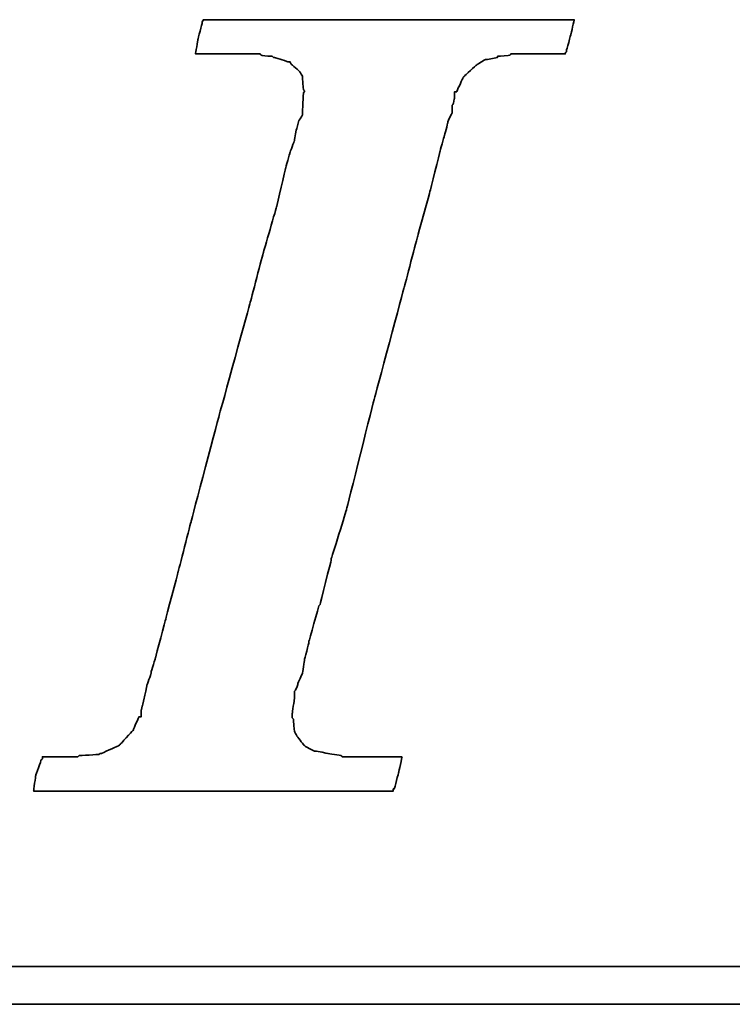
# Model space of a CAD drawing. Extents: x 44 to 247, y 49 to 160.
# Tile 31 of 49: x 176.21 to 178.83, y 112.29 to 115.91. Entities that reach past the tile are written whole.
import ezdxf

# ---------------------------------------------------------------- set-up
doc = ezdxf.new("R2010")
doc.units = 0
doc.header["$MEASUREMENT"] = 0
doc.layers.add('DIM', color=4, linetype='CONTINUOUS')
doc.layers.add('layer 1', color=7, linetype='CONTINUOUS')

# ---------------------------------------------------------------- blocks, each defined once
blk = doc.blocks.new('TBI MOTION logo(完整正式版)')
at = {"layer": 'layer 1', "color": 22, "lineweight": 35}
for points, knots in [([(-40.59125, -7.94375), (-40.59125, -7.94375), (-40.97375, -7.94375), (-40.97375, -7.94375), (-40.97375, -7.94375), (-40.97375, -7.94375), (-41.38125, -7.94375), (-41.38125, -7.94375), (-41.38125, -7.94375), (-41.38125, -7.94375), (-41.54875, -7.94375), (-41.54875, -7.94375), (-41.54875, -7.94375), (-41.54875, -7.94375), (-41.59875, -7.94375), (-41.59875, -7.94375), (-41.59875, -7.94375), (-41.59875, -7.94375), (-41.88375, -7.94375), (-41.88375, -7.94375), (-41.88375, -7.94375), (-41.88375, -7.94375), (-41.90875, -7.91875), (-41.90875, -7.91875), (-41.90875, -7.91875), (-41.90875, -7.91875), (-42.19875, -7.87125), (-42.19875, -7.87125), (-42.19875, -7.87125), (-42.19875, -7.87125), (-42.43875, -7.82375), (-42.43875, -7.82375), (-42.43875, -7.82375), (-42.43875, -7.82375), (-42.45875, -7.82375), (-42.45875, -7.82375), (-42.45875, -7.82375), (-42.45875, -7.82375), (-42.48625, -7.82375), (-42.48625, -7.82375), (-42.48625, -7.82375), (-42.48625, -7.82375), (-42.67625, -7.72375), (-42.67625, -7.72375), (-42.67625, -7.72375), (-42.67625, -7.72375), (-42.70125, -7.70375), (-42.70125, -7.70375), (-42.70125, -7.70375), (-42.70125, -7.70375), (-42.72375, -7.67875), (-42.72375, -7.67875), (-42.72375, -7.67875), (-42.72375, -7.67875), (-42.86875, -7.48875), (-42.86875, -7.48875), (-42.86875, -7.48875), (-42.86875, -7.48875), (-42.89375, -7.43875), (-42.89375, -7.43875), (-42.89375, -7.43875), (-42.89375, -7.43875), (-42.91875, -7.38875), (-42.91875, -7.38875), (-42.91875, -7.38875), (-42.91875, -7.38875), (-42.93875, -7.12875), (-42.93875, -7.12875), (-42.93875, -7.12875), (-42.93875, -7.12875), (-42.96375, -7.10375), (-42.96375, -7.10375), (-42.96375, -7.10375), (-42.96375, -7.10375), (-42.96375, -7.05375), (-42.96375, -7.05375), (-42.96375, -7.05375), (-42.96375, -7.05375), (-42.96375, -7.00875), (-42.96375, -7.00875), (-42.96375, -7.00875), (-42.96375, -7.00875), (-42.91875, -6.69625), (-42.91875, -6.69625), (-42.91875, -6.69625), (-42.91875, -6.69625), (-42.91875, -6.62375), (-42.91875, -6.62375), (-42.91875, -6.62375), (-42.91875, -6.62375), (-42.91875, -6.59625), (-42.91875, -6.59625), (-42.91875, -6.59625), (-42.91875, -6.59625), (-42.91875, -6.57375), (-42.91875, -6.57375), (-42.91875, -6.57375), (-42.91875, -6.57375), (-42.91875, -6.52875), (-42.91875, -6.52875), (-42.91875, -6.52875), (-42.91875, -6.52875), (-42.89375, -6.50375), (-42.89375, -6.50375), (-42.89375, -6.50375), (-42.89375, -6.50375), (-42.84375, -6.38375), (-42.84375, -6.38375), (-42.84375, -6.38375), (-42.84375, -6.38375), (-42.84375, -6.35875), (-42.84375, -6.35875), (-42.84375, -6.35875), (-42.84375, -6.35875), (-42.74625, -6.14375), (-42.74625, -6.14375), (-42.74625, -6.14375), (-42.74625, -6.14375), (-42.70125, -5.85375), (-42.70125, -5.85375), (-42.70125, -5.85375), (-42.70125, -5.85375), (-42.60375, -5.47125), (-42.60375, -5.47125), (-42.60375, -5.47125), (-42.60375, -5.47125), (-42.60375, -5.44875), (-42.60375, -5.44875), (-42.60375, -5.44875), (-42.60375, -5.44875), (-42.38875, -4.67875), (-42.38875, -4.67875), (-42.38875, -4.67875), (-42.38875, -4.67875), (-42.36375, -4.65375), (-42.36375, -4.65375), (-42.36375, -4.65375), (-42.36375, -4.65375), (-42.12375, -3.69625), (-42.12375, -3.69625), (-42.12375, -3.69625), (-42.12375, -3.69625), (-42.12375, -3.67374), (-42.12375, -3.67374), (-42.12375, -3.67374), (-42.12375, -3.67374), (-41.78875, -2.59374), (-41.78875, -2.59374), (-41.78875, -2.59374), (-41.78875, -2.59374), (-41.18875, -0.19375), (-41.18875, -0.19375), (-41.18875, -0.19375), (-41.18875, -0.19375), (-40.54375, 2.20624), (-40.54375, 2.20624), (-40.54375, 2.20624), (-40.54375, 2.20624), (-40.25375, 3.30875), (-40.25375, 3.30875), (-40.25375, 3.30875), (-40.25375, 3.30875), (-39.98875, 4.27125), (-39.98875, 4.27125), (-39.98875, 4.27125), (-39.98875, 4.27125), (-39.77375, 5.13125), (-39.77375, 5.13125), (-39.77375, 5.13125), (-39.77375, 5.13125), (-39.67875, 5.47125), (-39.67875, 5.47125), (-39.67875, 5.47125), (-39.67875, 5.47125), (-39.60375, 5.75625), (-39.60375, 5.75625), (-39.60375, 5.75625), (-39.60375, 5.75625), (-39.60375, 5.78125), (-39.60375, 5.78125), (-39.60375, 5.78125), (-39.60375, 5.78125), (-39.50875, 5.97125), (-39.50875, 5.97125), (-39.50875, 5.97125), (-39.50875, 5.97125), (-39.50875, 6.13875), (-39.50875, 6.13875), (-39.50875, 6.13875), (-39.50875, 6.13875), (-39.48625, 6.16625), (-39.48625, 6.16625), (-39.48625, 6.16625), (-39.48625, 6.16625), (-39.46125, 6.28625), (-39.46125, 6.28625), (-39.46125, 6.28625), (-39.46125, 6.28625), (-39.46125, 6.42625), (-39.46125, 6.42625), (-39.46125, 6.42625), (-39.46125, 6.42625), (-39.41375, 6.42625), (-39.41375, 6.42625), (-39.41375, 6.42625), (-39.41375, 6.42625), (-39.29375, 6.69125), (-39.29375, 6.69125), (-39.29375, 6.69125), (-39.29375, 6.69125), (-39.26875, 6.74125), (-39.26875, 6.74125), (-39.26875, 6.74125), (-39.26875, 6.74125), (-39.24375, 6.76625), (-39.24375, 6.76625), (-39.24375, 6.76625), (-39.24375, 6.76625), (-38.98375, 7.00624), (-38.98375, 7.00624), (-38.98375, 7.00624), (-38.98375, 7.00624), (-38.95625, 7.02624), (-38.95625, 7.02624), (-38.95625, 7.02624), (-38.95625, 7.02624), (-38.78875, 7.12624), (-38.78875, 7.12624), (-38.78875, 7.12624), (-38.78875, 7.12624), (-38.76375, 7.12624), (-38.76375, 7.12624), (-38.76375, 7.12624), (-38.76375, 7.12624), (-38.74375, 7.12624), (-38.74375, 7.12624), (-38.74375, 7.12624), (-38.74375, 7.12624), (-38.52875, 7.17125), (-38.52875, 7.17125), (-38.52875, 7.17125), (-38.52875, 7.17125), (-38.52875, 7.19624), (-38.52875, 7.19624), (-38.52875, 7.19624), (-38.52875, 7.19624), (-38.50375, 7.19624), (-38.50375, 7.19624), (-38.50375, 7.19624), (-38.50375, 7.19624), (-38.26125, 7.21875), (-38.26125, 7.21875), (-38.26125, 7.21875), (-38.26125, 7.21875), (-38.23875, 7.24624), (-38.23875, 7.24624), (-38.23875, 7.24624), (-38.23875, 7.24624), (-38.21625, 7.24624), (-38.21625, 7.24624), (-38.21625, 7.24624), (-38.21625, 7.24624), (-38.18875, 7.24624), (-38.18875, 7.24624), (-38.18875, 7.24624), (-38.18875, 7.24624), (-37.90375, 7.24624), (-37.90375, 7.24624), (-37.90375, 7.24624), (-37.90375, 7.24624), (-37.85375, 7.24624), (-37.85375, 7.24624), (-37.85375, 7.24624), (-37.85375, 7.24624), (-37.75875, 7.24624), (-37.75875, 7.24624), (-37.75875, 7.24624), (-37.75875, 7.24624), (-37.42375, 7.24624), (-37.42375, 7.24624), (-37.42375, 7.24624), (-37.42375, 7.24624), (-37.08875, 7.24624), (-37.08875, 7.24624), (-37.08875, 7.24624), (-37.08875, 7.24624), (-37.06375, 7.24624), (-37.06375, 7.24624), (-37.06375, 7.24624), (-37.06375, 7.24624), (-37.06375, 7.26624), (-37.06375, 7.26624), (-37.06375, 7.26624), (-37.06375, 7.26624), (-37.03875, 7.29125), (-37.03875, 7.29125), (-37.03875, 7.29125), (-37.03875, 7.29125), (-37.03875, 7.31625), (-37.03875, 7.31625), (-37.03875, 7.31625), (-37.03875, 7.31625), (-36.94125, 7.67625), (-36.94125, 7.67625), (-36.94125, 7.67625), (-36.94125, 7.67625), (-36.86875, 7.98625), (-36.86875, 7.98625), (-36.86875, 7.98625), (-36.86875, 7.98625), (-36.98875, 7.98625), (-36.98875, 7.98625), (-36.98875, 7.98625), (-36.98875, 7.98625), (-37.42375, 7.98625), (-37.42375, 7.98625), (-37.42375, 7.98625), (-37.42375, 7.98625), (-37.94875, 7.98625), (-37.94875, 7.98625), (-37.94875, 7.98625), (-37.94875, 7.98625), (-38.57375, 7.98625), (-38.57375, 7.98625), (-38.57375, 7.98625), (-38.57375, 7.98625), (-39.29375, 7.98625), (-39.29375, 7.98625), (-39.29375, 7.98625), (-39.29375, 7.98625), (-40.82875, 7.98625), (-40.82875, 7.98625), (-40.82875, 7.98625), (-40.82875, 7.98625), (-42.36375, 7.98625), (-42.36375, 7.98625), (-42.36375, 7.98625), (-42.36375, 7.98625), (-43.08375, 7.98625), (-43.08375, 7.98625), (-43.08375, 7.98625), (-43.08375, 7.98625), (-43.70875, 7.98625), (-43.70875, 7.98625), (-43.70875, 7.98625), (-43.70875, 7.98625), (-44.23375, 7.98625), (-44.23375, 7.98625), (-44.23375, 7.98625), (-44.23375, 7.98625), (-44.66875, 7.98625), (-44.66875, 7.98625), (-44.66875, 7.98625), (-44.66875, 7.98625), (-44.88375, 7.98625), (-44.88375, 7.98625), (-44.88375, 7.98625), (-44.88375, 7.98625), (-44.90875, 7.94125), (-44.90875, 7.94125), (-44.90875, 7.94125), (-44.90875, 7.94125), (-44.90875, 7.91625), (-44.90875, 7.91625), (-44.90875, 7.91625), (-44.90875, 7.91625), (-45.00375, 7.55625), (-45.00375, 7.55625), (-45.00375, 7.55625), (-45.00375, 7.55625), (-45.05375, 7.24624), (-45.05375, 7.24624), (-45.05375, 7.24624), (-45.05375, 7.24624), (-44.61875, 7.24624), (-44.61875, 7.24624), (-44.61875, 7.24624), (-44.61875, 7.24624), (-44.11375, 7.24624), (-44.11375, 7.24624), (-44.11375, 7.24624), (-44.11375, 7.24624), (-43.99375, 7.24624), (-43.99375, 7.24624), (-43.99375, 7.24624), (-43.99375, 7.24624), (-43.94625, 7.24624), (-43.94625, 7.24624), (-43.94625, 7.24624), (-43.94625, 7.24624), (-43.92374, 7.24624), (-43.92374, 7.24624), (-43.92374, 7.24624), (-43.92374, 7.24624), (-43.65875, 7.24624), (-43.65875, 7.24624), (-43.65875, 7.24624), (-43.65875, 7.24624), (-43.63875, 7.21875), (-43.63875, 7.21875), (-43.63875, 7.21875), (-43.63875, 7.21875), (-43.46875, 7.19624), (-43.46875, 7.19624), (-43.46875, 7.19624), (-43.46875, 7.19624), (-43.39875, 7.19624), (-43.39875, 7.19624), (-43.39875, 7.19624), (-43.39875, 7.19624), (-43.37125, 7.17125), (-43.37125, 7.17125), (-43.37125, 7.17125), (-43.37125, 7.17125), (-43.34875, 7.17125), (-43.34875, 7.17125), (-43.34875, 7.17125), (-43.34875, 7.17125), (-43.20375, 7.12624), (-43.20375, 7.12624), (-43.20375, 7.12624), (-43.20375, 7.12624), (-43.05875, 7.07624), (-43.05875, 7.07624), (-43.05875, 7.07624), (-43.05875, 7.07624), (-43.01375, 7.07624), (-43.01375, 7.07624), (-43.01375, 7.07624), (-43.01375, 7.07624), (-42.98875, 7.02624), (-42.98875, 7.02624), (-42.98875, 7.02624), (-42.98875, 7.02624), (-42.79875, 6.86125), (-42.79875, 6.86125), (-42.79875, 6.86125), (-42.79875, 6.86125), (-42.77375, 6.81125), (-42.77375, 6.81125), (-42.77375, 6.81125), (-42.77375, 6.81125), (-42.74625, 6.76625), (-42.74625, 6.76625), (-42.74625, 6.76625), (-42.74625, 6.76625), (-42.72375, 6.47625), (-42.72375, 6.47625), (-42.72375, 6.47625), (-42.72375, 6.47625), (-42.70125, 6.45124), (-42.70125, 6.45124), (-42.70125, 6.45124), (-42.70125, 6.45124), (-42.70125, 6.42625), (-42.70125, 6.42625), (-42.70125, 6.42625), (-42.70125, 6.42625), (-42.72375, 6.40625), (-42.72375, 6.40625), (-42.72375, 6.40625), (-42.72375, 6.40625), (-42.74625, 5.97125), (-42.74625, 5.97125), (-42.74625, 5.97125), (-42.74625, 5.97125), (-42.74625, 5.94625), (-42.74625, 5.94625), (-42.74625, 5.94625), (-42.74625, 5.94625), (-42.74625, 5.92625), (-42.74625, 5.92625), (-42.74625, 5.92625), (-42.74625, 5.92625), (-42.77375, 5.87625), (-42.77375, 5.87625), (-42.77375, 5.87625), (-42.77375, 5.87625), (-42.81875, 5.80625), (-42.81875, 5.80625), (-42.81875, 5.80625), (-42.81875, 5.80625), (-42.86875, 5.63625), (-42.86875, 5.63625), (-42.86875, 5.63625), (-42.86875, 5.63625), (-42.91875, 5.39625), (-42.91875, 5.39625), (-42.91875, 5.39625), (-42.91875, 5.39625), (-42.91875, 5.37124), (-42.91875, 5.37124), (-42.91875, 5.37124), (-42.91875, 5.37124), (-43.01375, 5.10874), (-43.01375, 5.10874), (-43.01375, 5.10874), (-43.01375, 5.10874), (-43.10875, 4.77124), (-43.10875, 4.77124), (-43.10875, 4.77124), (-43.10875, 4.77124), (-43.29875, 3.95625), (-43.29875, 3.95625), (-43.29875, 3.95625), (-43.29875, 3.95625), (-43.58875, 2.95125), (-43.58875, 2.95125), (-43.58875, 2.95125), (-43.58875, 2.95125), (-43.87375, 1.87125), (-43.87375, 1.87125), (-43.87375, 1.87125), (-43.87375, 1.87125), (-44.52625, -0.50374), (-44.52625, -0.50374), (-44.52625, -0.50374), (-44.52625, -0.50374), (-45.14875, -2.85375), (-45.14875, -2.85375), (-45.14875, -2.85375), (-45.14875, -2.85375), (-45.43375, -3.95875), (-45.43375, -3.95875), (-45.43375, -3.95875), (-45.43375, -3.95875), (-45.69875, -4.96875), (-45.69875, -4.96875), (-45.69875, -4.96875), (-45.69875, -4.96875), (-45.91375, -5.78375), (-45.91375, -5.78375), (-45.91375, -5.78375), (-45.91375, -5.78375), (-46.01375, -6.11875), (-46.01375, -6.11875), (-46.01375, -6.11875), (-46.01375, -6.11875), (-46.01375, -6.14375), (-46.01375, -6.14375), (-46.01375, -6.14375), (-46.01375, -6.14375), (-46.10875, -6.40875), (-46.10875, -6.40875), (-46.10875, -6.40875), (-46.10875, -6.40875), (-46.15375, -6.64875), (-46.15375, -6.64875), (-46.15375, -6.64875), (-46.15375, -6.64875), (-46.20375, -6.83875), (-46.20375, -6.83875), (-46.20375, -6.83875), (-46.20375, -6.83875), (-46.22875, -6.93375), (-46.22875, -6.93375), (-46.22875, -6.93375), (-46.22875, -6.93375), (-46.22875, -7.07875), (-46.22875, -7.07875), (-46.22875, -7.07875), (-46.22875, -7.07875), (-46.27375, -7.07875), (-46.27375, -7.07875), (-46.27375, -7.07875), (-46.27375, -7.07875), (-46.39375, -7.34375), (-46.39375, -7.34375), (-46.39375, -7.34375), (-46.39375, -7.34375), (-46.39375, -7.36875), (-46.39375, -7.36875), (-46.39375, -7.36875), (-46.39375, -7.36875), (-46.42125, -7.38875), (-46.42125, -7.38875), (-46.42125, -7.38875), (-46.42125, -7.38875), (-46.68375, -7.67875), (-46.68375, -7.67875), (-46.68375, -7.67875), (-46.68375, -7.67875), (-46.70875, -7.70375), (-46.70875, -7.70375), (-46.70875, -7.70375), (-46.70875, -7.70375), (-46.75375, -7.72375), (-46.75375, -7.72375), (-46.75375, -7.72375), (-46.75375, -7.72375), (-47.08875, -7.87125), (-47.08875, -7.87125), (-47.08875, -7.87125), (-47.08875, -7.87125), (-47.11625, -7.87125), (-47.11625, -7.87125), (-47.11625, -7.87125), (-47.11625, -7.87125), (-47.13875, -7.89375), (-47.13875, -7.89375), (-47.13875, -7.89375), (-47.13875, -7.89375), (-47.56875, -7.91875), (-47.56875, -7.91875), (-47.56875, -7.91875), (-47.56875, -7.91875), (-47.59625, -7.94375), (-47.59625, -7.94375), (-47.59625, -7.94375), (-47.59625, -7.94375), (-47.64375, -7.94375), (-47.64375, -7.94375), (-47.64375, -7.94375), (-47.64375, -7.94375), (-47.73625, -7.94375), (-47.73625, -7.94375), (-47.73625, -7.94375), (-47.73625, -7.94375), (-48.07375, -7.94375), (-48.07375, -7.94375), (-48.07375, -7.94375), (-48.07375, -7.94375), (-48.36125, -7.94375), (-48.36125, -7.94375), (-48.36125, -7.94375), (-48.36125, -7.94375), (-48.36125, -7.96625), (-48.36125, -7.96625), (-48.36125, -7.96625), (-48.36125, -7.96625), (-48.36125, -7.99125), (-48.36125, -7.99125), (-48.36125, -7.99125), (-48.36125, -7.99125), (-48.38875, -8.01375), (-48.38875, -8.01375), (-48.38875, -8.01375), (-48.38875, -8.01375), (-48.50875, -8.34875), (-48.50875, -8.34875), (-48.50875, -8.34875), (-48.50875, -8.34875), (-48.55375, -8.68625), (-48.55375, -8.68625), (-48.55375, -8.68625), (-48.55375, -8.68625), (-48.45875, -8.68625), (-48.45875, -8.68625), (-48.45875, -8.68625), (-48.45875, -8.68625), (-48.07375, -8.68625), (-48.07375, -8.68625), (-48.07375, -8.68625), (-48.07375, -8.68625), (-47.52375, -8.68625), (-47.52375, -8.68625), (-47.52375, -8.68625), (-47.52375, -8.68625), (-46.92375, -8.68625), (-46.92375, -8.68625), (-46.92375, -8.68625), (-46.92375, -8.68625), (-46.25375, -8.68625), (-46.25375, -8.68625), (-46.25375, -8.68625), (-46.25375, -8.68625), (-46.20375, -8.68625), (-46.20375, -8.68625), (-46.20375, -8.68625), (-46.20375, -8.68625), (-44.71375, -8.68625), (-44.71375, -8.68625), (-44.71375, -8.68625), (-44.71375, -8.68625), (-43.22875, -8.68625), (-43.22875, -8.68625), (-43.22875, -8.68625), (-43.22875, -8.68625), (-42.55875, -8.68625), (-42.55875, -8.68625), (-42.55875, -8.68625), (-42.55875, -8.68625), (-42.50875, -8.68625), (-42.50875, -8.68625), (-42.50875, -8.68625), (-42.50875, -8.68625), (-41.93375, -8.68625), (-41.93375, -8.68625), (-41.93375, -8.68625), (-41.93375, -8.68625), (-41.38125, -8.68625), (-41.38125, -8.68625), (-41.38125, -8.68625), (-41.38125, -8.68625), (-40.97375, -8.68625), (-40.97375, -8.68625), (-40.97375, -8.68625), (-40.97375, -8.68625), (-40.78125, -8.68625), (-40.78125, -8.68625), (-40.78125, -8.68625), (-40.78125, -8.68625), (-40.78125, -8.63875), (-40.78125, -8.63875), (-40.78125, -8.63875), (-40.78125, -8.63875), (-40.75875, -8.63875), (-40.75875, -8.63875), (-40.75875, -8.63875), (-40.75875, -8.63875), (-40.66375, -8.27875), (-40.66375, -8.27875), (-40.66375, -8.27875), (-40.66375, -8.27875), (-40.59125, -7.94375), (-40.59125, -7.94375)], [0, 0, 0, 0, 0.00558659, 0.00558659, 0.00558659, 0.0055866, 0.01117318, 0.01117318, 0.01117318, 0.01117319, 0.01675978, 0.01675978, 0.01675978, 0.01675979, 0.02234637, 0.02234637, 0.02234637, 0.02234638, 0.02793296, 0.02793296, 0.02793296, 0.02793297, 0.03351955, 0.03351955, 0.03351955, 0.03351956, 0.03910615, 0.03910615, 0.03910615, 0.03910616, 0.04469274, 0.04469274, 0.04469274, 0.04469275, 0.05027933, 0.05027933, 0.05027933, 0.05027934, 0.05586592, 0.05586592, 0.05586592, 0.05586593, 0.06145251, 0.06145251, 0.06145251, 0.06145252, 0.06703911, 0.06703911, 0.06703911, 0.06703912, 0.0726257, 0.0726257, 0.0726257, 0.07262571, 0.07821229, 0.07821229, 0.07821229, 0.0782123, 0.08379888, 0.08379888, 0.08379888, 0.08379889, 0.08938547, 0.08938547, 0.08938547, 0.08938548, 0.09497207, 0.09497207, 0.09497207, 0.09497208, 0.10055866, 0.10055866, 0.10055866, 0.10055867, 0.10614525, 0.10614525, 0.10614525, 0.10614526, 0.11173184, 0.11173184, 0.11173184, 0.11173185, 0.11731844, 0.11731844, 0.11731844, 0.11731845, 0.12290503, 0.12290503, 0.12290503, 0.12290504, 0.12849162, 0.12849162, 0.12849162, 0.12849163, 0.13407821, 0.13407821, 0.13407821, 0.13407822, 0.1396648, 0.1396648, 0.1396648, 0.13966481, 0.1452514, 0.1452514, 0.1452514, 0.14525141, 0.15083799, 0.15083799, 0.15083799, 0.150838, 0.15642458, 0.15642458, 0.15642458, 0.15642459, 0.16201117, 0.16201117, 0.16201117, 0.16201118, 0.16759777, 0.16759777, 0.16759777, 0.16759778, 0.17318436, 0.17318436, 0.17318436, 0.17318437, 0.17877095, 0.17877095, 0.17877095, 0.17877096, 0.18435754, 0.18435754, 0.18435754, 0.18435755, 0.18994413, 0.18994413, 0.18994413, 0.18994414, 0.19553073, 0.19553073, 0.19553073, 0.19553074, 0.20111732, 0.20111732, 0.20111732, 0.20111733, 0.20670391, 0.20670391, 0.20670391, 0.20670392, 0.2122905, 0.2122905, 0.2122905, 0.21229051, 0.21787709, 0.21787709, 0.21787709, 0.2178771, 0.22346369, 0.22346369, 0.22346369, 0.2234637, 0.22905028, 0.22905028, 0.22905028, 0.22905029, 0.23463687, 0.23463687, 0.23463687, 0.23463688, 0.24022346, 0.24022346, 0.24022346, 0.24022347, 0.24581006, 0.24581006, 0.24581006, 0.24581007, 0.25139665, 0.25139665, 0.25139665, 0.25139666, 0.25698324, 0.25698324, 0.25698324, 0.25698325, 0.26256983, 0.26256983, 0.26256983, 0.26256984, 0.26815642, 0.26815642, 0.26815642, 0.26815643, 0.27374302, 0.27374302, 0.27374302, 0.27374303, 0.27932961, 0.27932961, 0.27932961, 0.27932962, 0.2849162, 0.2849162, 0.2849162, 0.28491621, 0.29050279, 0.29050279, 0.29050279, 0.2905028, 0.29608939, 0.29608939, 0.29608939, 0.2960894, 0.30167598, 0.30167598, 0.30167598, 0.30167599, 0.30726257, 0.30726257, 0.30726257, 0.30726258, 0.31284916, 0.31284916, 0.31284916, 0.31284917, 0.31843575, 0.31843575, 0.31843575, 0.31843576, 0.32402235, 0.32402235, 0.32402235, 0.32402236, 0.32960894, 0.32960894, 0.32960894, 0.32960895, 0.33519553, 0.33519553, 0.33519553, 0.33519554, 0.34078212, 0.34078212, 0.34078212, 0.34078213, 0.34636872, 0.34636872, 0.34636872, 0.34636873, 0.35195531, 0.35195531, 0.35195531, 0.35195532, 0.3575419, 0.3575419, 0.3575419, 0.35754191, 0.36312849, 0.36312849, 0.36312849, 0.3631285, 0.36871508, 0.36871508, 0.36871508, 0.36871509, 0.37430168, 0.37430168, 0.37430168, 0.37430169, 0.37988827, 0.37988827, 0.37988827, 0.37988828, 0.38547486, 0.38547486, 0.38547486, 0.38547487, 0.39106145, 0.39106145, 0.39106145, 0.39106146, 0.39664804, 0.39664804, 0.39664804, 0.39664805, 0.40223464, 0.40223464, 0.40223464, 0.40223465, 0.40782123, 0.40782123, 0.40782123, 0.40782124, 0.41340782, 0.41340782, 0.41340782, 0.41340783, 0.41899441, 0.41899441, 0.41899441, 0.41899442, 0.42458101, 0.42458101, 0.42458101, 0.42458102, 0.4301676, 0.4301676, 0.4301676, 0.43016761, 0.43575419, 0.43575419, 0.43575419, 0.4357542, 0.44134078, 0.44134078, 0.44134078, 0.44134079, 0.44692737, 0.44692737, 0.44692737, 0.44692738, 0.45251397, 0.45251397, 0.45251397, 0.45251398, 0.45810056, 0.45810056, 0.45810056, 0.45810057, 0.46368715, 0.46368715, 0.46368715, 0.46368716, 0.46927374, 0.46927374, 0.46927374, 0.46927375, 0.47486034, 0.47486034, 0.47486034, 0.47486035, 0.48044693, 0.48044693, 0.48044693, 0.48044694, 0.48603352, 0.48603352, 0.48603352, 0.48603353, 0.49162011, 0.49162011, 0.49162011, 0.49162012, 0.4972067, 0.4972067, 0.4972067, 0.49720671, 0.5027933, 0.5027933, 0.5027933, 0.50279331, 0.50837989, 0.50837989, 0.50837989, 0.5083799, 0.51396648, 0.51396648, 0.51396648, 0.51396649, 0.51955307, 0.51955307, 0.51955307, 0.51955308, 0.52513966, 0.52513966, 0.52513966, 0.52513967, 0.53072626, 0.53072626, 0.53072626, 0.53072627, 0.53631285, 0.53631285, 0.53631285, 0.53631286, 0.54189944, 0.54189944, 0.54189944, 0.54189945, 0.54748603, 0.54748603, 0.54748603, 0.54748604, 0.55307263, 0.55307263, 0.55307263, 0.55307264, 0.55865922, 0.55865922, 0.55865922, 0.55865923, 0.56424581, 0.56424581, 0.56424581, 0.56424582, 0.5698324, 0.5698324, 0.5698324, 0.56983241, 0.57541899, 0.57541899, 0.57541899, 0.575419, 0.58100559, 0.58100559, 0.58100559, 0.5810056, 0.58659218, 0.58659218, 0.58659218, 0.58659219, 0.59217877, 0.59217877, 0.59217877, 0.59217878, 0.59776536, 0.59776536, 0.59776536, 0.59776537, 0.60335196, 0.60335196, 0.60335196, 0.60335197, 0.60893855, 0.60893855, 0.60893855, 0.60893856, 0.61452514, 0.61452514, 0.61452514, 0.61452515, 0.62011173, 0.62011173, 0.62011173, 0.62011174, 0.62569832, 0.62569832, 0.62569832, 0.62569833, 0.63128492, 0.63128492, 0.63128492, 0.63128493, 0.63687151, 0.63687151, 0.63687151, 0.63687152, 0.6424581, 0.6424581, 0.6424581, 0.64245811, 0.64804469, 0.64804469, 0.64804469, 0.6480447, 0.65363128, 0.65363128, 0.65363128, 0.65363129, 0.65921788, 0.65921788, 0.65921788, 0.65921789, 0.66480447, 0.66480447, 0.66480447, 0.66480448, 0.67039106, 0.67039106, 0.67039106, 0.67039107, 0.67597765, 0.67597765, 0.67597765, 0.67597766, 0.68156425, 0.68156425, 0.68156425, 0.68156426, 0.68715084, 0.68715084, 0.68715084, 0.68715085, 0.69273743, 0.69273743, 0.69273743, 0.69273744, 0.69832402, 0.69832402, 0.69832402, 0.69832403, 0.70391061, 0.70391061, 0.70391061, 0.70391062, 0.70949721, 0.70949721, 0.70949721, 0.70949722, 0.7150838, 0.7150838, 0.7150838, 0.71508381, 0.72067039, 0.72067039, 0.72067039, 0.7206704, 0.72625698, 0.72625698, 0.72625698, 0.72625699, 0.73184358, 0.73184358, 0.73184358, 0.73184359, 0.73743017, 0.73743017, 0.73743017, 0.73743018, 0.74301676, 0.74301676, 0.74301676, 0.74301677, 0.74860335, 0.74860335, 0.74860335, 0.74860336, 0.75418994, 0.75418994, 0.75418994, 0.75418995, 0.75977654, 0.75977654, 0.75977654, 0.75977655, 0.76536313, 0.76536313, 0.76536313, 0.76536314, 0.77094972, 0.77094972, 0.77094972, 0.77094973, 0.77653631, 0.77653631, 0.77653631, 0.77653632, 0.78212291, 0.78212291, 0.78212291, 0.78212292, 0.7877095, 0.7877095, 0.7877095, 0.78770951, 0.79329609, 0.79329609, 0.79329609, 0.7932961, 0.79888268, 0.79888268, 0.79888268, 0.79888269, 0.80446927, 0.80446927, 0.80446927, 0.80446928, 0.81005587, 0.81005587, 0.81005587, 0.81005588, 0.81564246, 0.81564246, 0.81564246, 0.81564247, 0.82122905, 0.82122905, 0.82122905, 0.82122906, 0.82681564, 0.82681564, 0.82681564, 0.82681565, 0.83240223, 0.83240223, 0.83240223, 0.83240224, 0.83798883, 0.83798883, 0.83798883, 0.83798884, 0.84357542, 0.84357542, 0.84357542, 0.84357543, 0.84916201, 0.84916201, 0.84916201, 0.84916202, 0.8547486, 0.8547486, 0.8547486, 0.85474861, 0.8603352, 0.8603352, 0.8603352, 0.86033521, 0.86592179, 0.86592179, 0.86592179, 0.8659218, 0.87150838, 0.87150838, 0.87150838, 0.87150839, 0.87709497, 0.87709497, 0.87709497, 0.87709498, 0.88268156, 0.88268156, 0.88268156, 0.88268157, 0.88826816, 0.88826816, 0.88826816, 0.88826817, 0.89385475, 0.89385475, 0.89385475, 0.89385476, 0.89944134, 0.89944134, 0.89944134, 0.89944135, 0.90502793, 0.90502793, 0.90502793, 0.90502794, 0.91061453, 0.91061453, 0.91061453, 0.91061454, 0.91620112, 0.91620112, 0.91620112, 0.91620113, 0.92178771, 0.92178771, 0.92178771, 0.92178772, 0.9273743, 0.9273743, 0.9273743, 0.92737431, 0.93296089, 0.93296089, 0.93296089, 0.9329609, 0.93854749, 0.93854749, 0.93854749, 0.9385475, 0.94413408, 0.94413408, 0.94413408, 0.94413409, 0.94972067, 0.94972067, 0.94972067, 0.94972068, 0.95530726, 0.95530726, 0.95530726, 0.95530727, 0.96089385, 0.96089385, 0.96089385, 0.96089386, 0.96648045, 0.96648045, 0.96648045, 0.96648046, 0.97206704, 0.97206704, 0.97206704, 0.97206705, 0.97765363, 0.97765363, 0.97765363, 0.97765364, 0.98324022, 0.98324022, 0.98324022, 0.98324023, 0.98882682, 0.98882682, 0.98882682, 0.98882683, 0.99441341, 0.99441341, 0.99441341, 0.99441342, 1, 1, 1, 1]), ([(75.90875, -9.47875), (75.90875, -9.47875), (75.90875, -12.28625), (75.90875, -12.28625), (75.90875, -12.28625), (75.90875, -12.28625), (75.90875, -12.47875), (75.90875, -12.47875), (75.90875, -12.47875), (75.90875, -12.47875), (75.71625, -12.47875), (75.71625, -12.47875), (75.71625, -12.47875), (75.71625, -12.47875), (-88.32875, -12.47875), (-88.32875, -12.47875), (-88.32875, -12.47875), (-88.32875, -12.47875), (-88.32875, -13.29375), (-88.32875, -13.29375), (-88.32875, -13.29375), (-88.32875, -13.29375), (82.89125, -13.29375), (82.89125, -13.29375), (82.89125, -13.29375), (82.89125, -13.29375), (75.90875, -9.47875), (75.90875, -9.47875)], [0, 0, 0, 0, 0.14285714, 0.14285714, 0.14285714, 0.14285715, 0.28571429, 0.28571429, 0.28571429, 0.2857143, 0.42857143, 0.42857143, 0.42857143, 0.42857144, 0.57142857, 0.57142857, 0.57142857, 0.57142858, 0.71428571, 0.71428571, 0.71428571, 0.71428572, 0.85714286, 0.85714286, 0.85714286, 0.85714287, 1, 1, 1, 1])]:
    blk.add_open_spline(points, degree=3, knots=knots, dxfattribs=at)

msp = doc.modelspace()

# ---------------------------------------------------------------- block references
at = {"layer": 'DIM', "color": 0, "xscale": 0.1702727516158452, "yscale": 0.1702727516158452, "zscale": 0.1702727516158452}
msp.add_blockref('TBI MOTION logo(完整正式版)', (184.5238, 114.5515), dxfattribs=at)

doc.saveas('drawing.dxf')
